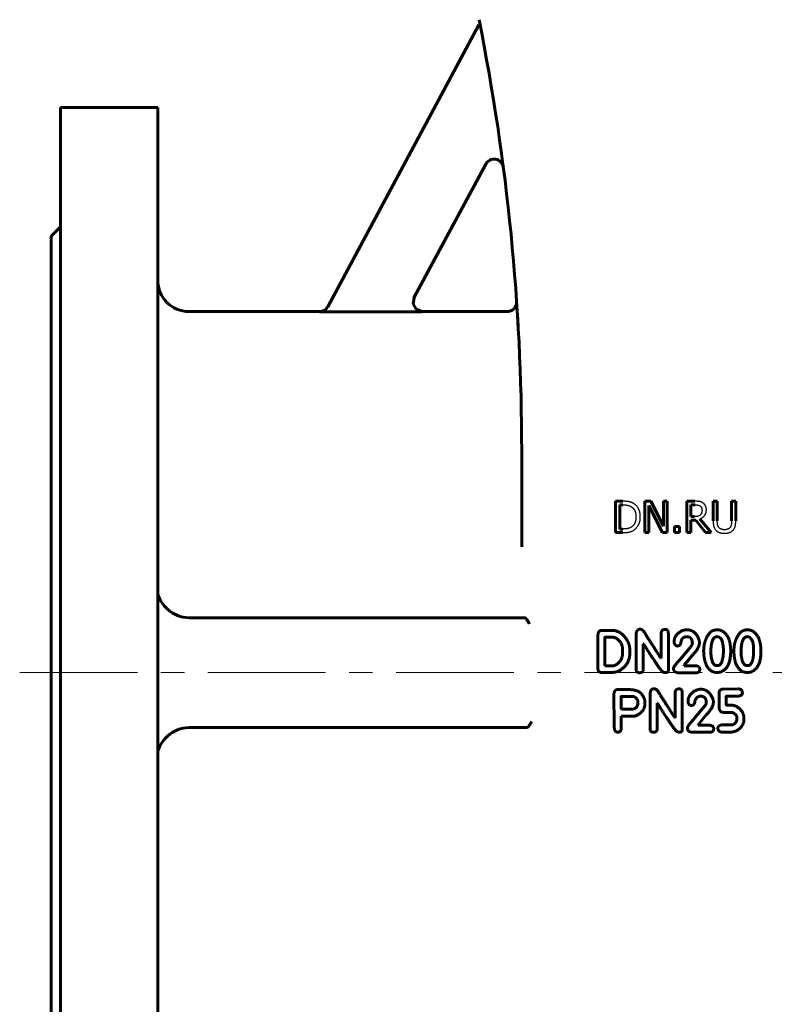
# Model space of a CAD drawing. Header units: millimetres. Extents: x 0 to 594, y -3 to 420.
# Tile 4 of 26: x 166 to 214, y 190 to 252. Entities that reach past the tile are written whole.
import ezdxf

# ---------------------------------------------------------------- set-up
doc = ezdxf.new("R2010")
doc.units = ezdxf.units.MM
for name, pattern in [('K5LT-1', [0]), ('K5LT_AXLED', [12, 7.5, -1.5, 1.5, -1.5]), ('K5LT_BASIC', [0])]:
    doc.linetypes.add(name, pattern=pattern)
doc.layers.add('Системный слой (1)', color=251, linetype='Continuous', true_color=0x6c6c6c)

# ---------------------------------------------------------------- blocks, each defined once
blk = doc.blocks.new('U3')
at = {"layer": 'Системный слой (1)', "color": 143, "linetype": 'K5LT_BASIC', "lineweight": 60, "true_color": 0x33acca}
for p, q in [((168.361, 238.602), (168.361, 210.802)), ((168.361, 210.802), (168.361, 183.002))]:
    blk.add_line(p, q, dxfattribs=at)
blk = doc.blocks.new('U8')
at = {"layer": 'Системный слой (1)', "color": 143, "linetype": 'K5LT_BASIC', "lineweight": 60, "true_color": 0x33acca}
for p, q in [((191.498, 234.686), (191.439, 234.286)), ((191.439, 234.286), (191.638, 233.946)), ((191.638, 233.946), (192.016, 233.802)), ((192.016, 233.802), (192.027, 233.802))]:
    blk.add_line(p, q, dxfattribs=at)
blk = doc.blocks.new('U9')
at = {"layer": 'Системный слой (1)', "color": 143, "linetype": 'K5LT_BASIC', "lineweight": 60, "true_color": 0x33acca}
for p, q in [((175.161, 246.802), (175.161, 210.802)), ((175.161, 210.802), (175.161, 174.802))]:
    blk.add_line(p, q, dxfattribs=at)
blk = doc.blocks.new('U20')
at = {"layer": 'Системный слой (1)', "color": 143, "linetype": 'K5LT_BASIC', "lineweight": 60, "true_color": 0x33acca}
for p, q in [((185.472, 233.802), (177.161, 233.802)), ((197.439, 233.802), (192.027, 233.802))]:
    blk.add_line(p, q, dxfattribs=at)
blk = doc.blocks.new('U25')
at = {"layer": 'Системный слой (1)', "color": 143, "linetype": 'K5LT_BASIC', "lineweight": 60, "true_color": 0x33acca}
for p, q in [((198.038, 234.44), (198.039, 234.435)), ((198.039, 234.435), (198.039, 234.422)), ((198.039, 234.422), (198.041, 234.402))]:
    blk.add_line(p, q, dxfattribs=at)
blk = doc.blocks.new('U26')
at = {"layer": 'Системный слой (1)', "color": 143, "linetype": 'K5LT_BASIC', "lineweight": 60, "true_color": 0x33acca}
for p, q in [((168.961, 246.802), (168.961, 210.802)), ((168.961, 210.802), (168.961, 174.802))]:
    blk.add_line(p, q, dxfattribs=at)
blk = doc.blocks.new('U50')
at = {"layer": 'Системный слой (1)', "color": 143, "linetype": 'K5LT_BASIC', "lineweight": 60, "true_color": 0x33acca}
for p, q in [((175.175, 215.789), (175.161, 215.941)), ((175.313, 215.427), (175.175, 215.789)), ((175.581, 215.06), (175.313, 215.427)), ((175.782, 214.853), (175.581, 215.06))]:
    blk.add_line(p, q, dxfattribs=at)
blk = doc.blocks.new('U51')
at = {"layer": 'Системный слой (1)', "color": 143, "linetype": 'K5LT_BASIC', "lineweight": 60, "true_color": 0x33acca}
for p, q in [((175.581, 206.544), (175.313, 206.177)), ((175.782, 206.751), (175.581, 206.544)), ((175.175, 205.815), (175.161, 205.663)), ((175.313, 206.177), (175.175, 205.815))]:
    blk.add_line(p, q, dxfattribs=at)

msp = doc.modelspace()

# ---------------------------------------------------------------- linework, layer by layer
at = {"layer": 'Системный слой (1)', "color": 143, "linetype": 'K5LT_BASIC', "lineweight": 60, "true_color": 0x33acca}
for p, q in [((185.9955, 234.1078), (195.6326, 252.0578)), ((195.6326, 252.0578), (195.7184, 252.0118)), ((168.9609, 246.802), (175.1609, 246.802)), ((196.0684, 243.1988), (191.4923, 234.6754)), ((168.3609, 238.602), (168.9609, 239.202)), ((198.0521, 234.2317), (198.0382, 234.4412)), ((185.4666, 233.7914), (192.0207, 233.7914)), ((198.3609, 218.8095), (198.3609, 224.9393)), ((204.3449, 221.7214), (204.3449, 219.7214)), ((204.8003, 221.7214), (204.3449, 221.7214)), ((204.6107, 221.4912), (204.8133, 221.4912)), ((204.6107, 219.9515), (204.6107, 221.4912)), ((206.588, 221.7214), (206.2104, 221.7214)), ((206.2104, 221.7214), (206.2104, 219.7214)), ((206.4583, 221.4458), (207.3433, 219.7214)), ((206.4583, 219.7214), (206.4583, 221.4458)), ((207.3935, 220.1379), (206.588, 221.7214)), ((207.3935, 221.7214), (207.3935, 220.1379)), ((207.6415, 221.7214), (207.3935, 221.7214)), ((207.6415, 219.7214), (207.6415, 221.7214)), ((209.3951, 221.7214), (208.8797, 221.7214)), ((208.8797, 221.7214), (208.8797, 219.7214)), ((209.1455, 220.7392), (209.1455, 221.4912)), ((209.1455, 221.4912), (209.4097, 221.4912)), ((210.8279, 221.7214), (210.5621, 221.7214)), ((210.5621, 221.7214), (210.5621, 220.4734)), ((210.8279, 220.4734), (210.8279, 221.7214)), ((212.0094, 221.7214), (211.7436, 221.7214)), ((211.7436, 221.7214), (211.7436, 220.4669)), ((212.0094, 220.4734), (212.0094, 221.7214)), ((209.3789, 220.7392), (209.1455, 220.7392)), ((209.1455, 219.7214), (209.1455, 220.5172)), ((209.1455, 220.5172), (209.4502, 220.5172)), ((209.4502, 220.5172), (210.0823, 219.7214)), ((210.4275, 219.7214), (209.716, 220.5917)), ((204.3449, 219.7214), (204.8052, 219.7214)), ((204.8133, 219.9515), (204.6107, 219.9515)), ((206.2104, 219.7214), (206.4583, 219.7214)), ((207.3433, 219.7214), (207.6415, 219.7214)), ((208.0985, 220.1039), (208.0985, 219.7214)), ((208.4194, 220.1039), (208.0985, 220.1039)), ((208.0985, 219.7214), (208.4194, 219.7214)), ((208.4194, 219.7214), (208.4194, 220.1039)), ((208.8797, 219.7214), (209.1455, 219.7214)), ((210.0823, 219.7214), (210.4275, 219.7214)), ((177.1609, 214.302), (198.5151, 214.302)), ((198.5151, 214.302), (198.5458, 214.302)), ((203.4972, 213.4881), (203.4303, 213.4842)), ((204.1338, 213.4881), (203.4972, 213.4881)), ((205.659, 213.3045), (205.659, 210.9932)), ((207.2515, 213.293), (207.2515, 211.7216)), ((207.7084, 210.9301), (207.7084, 213.3045)), ((203.2219, 213.2338), (203.2219, 211.0257)), ((203.6673, 213.0426), (203.6616, 211.2379)), ((204.1032, 213.0636), (203.6884, 213.0636)), ((206.1044, 212.645), (206.1255, 212.645)), ((206.1044, 210.9932), (206.1044, 212.645)), ((208.8761, 213.0904), (208.9507, 213.0904)), ((209.2374, 212.6889), (209.2374, 212.666)), ((209.6905, 212.7195), (209.6695, 212.8897)), ((204.7934, 212.1078), (204.7934, 212.2358)), ((209.1724, 212.4978), (208.4746, 211.6623)), ((210.4237, 212.3391), (210.4142, 212.123)), ((211.6836, 212.1747), (211.6836, 212.1842)), ((212.3499, 212.3391), (212.3404, 212.123)), ((213.6098, 212.1747), (213.6098, 212.1842)), ((207.2515, 211.7216), (207.2305, 211.7216)), ((208.7193, 211.2704), (209.226, 211.8955)), ((203.4647, 210.802), (204.0497, 210.802)), ((203.6616, 211.2379), (203.6826, 211.2264)), ((203.6826, 211.2264), (204.1032, 211.2264)), ((207.4656, 210.8058), (207.5383, 210.8058)), ((208.0311, 211.0601), (208.0311, 211.0391)), ((208.337, 210.7905), (209.4382, 210.7905)), ((208.7193, 211.2455), (208.7193, 211.2704)), ((209.4382, 211.2455), (208.7193, 211.2455)), ((209.7116, 210.9855), (209.7116, 211.018)), ((210.7851, 211.2551), (210.8787, 211.2551)), ((212.7112, 211.2551), (212.8049, 211.2551)), ((205.0601, 209.7274), (204.4866, 209.7274)), ((206.548, 209.5152), (206.548, 207.2038)), ((208.1405, 209.5037), (208.1405, 207.9322)), ((208.5974, 207.1407), (208.5974, 209.5152)), ((212.1654, 209.7637), (211.1999, 209.7522)), ((204.2438, 209.4788), (204.2533, 207.4084)), ((205.4845, 209.2877), (204.7198, 209.2877)), ((209.7651, 209.301), (209.8397, 209.301)), ((210.1264, 208.8996), (210.1264, 208.8766)), ((210.5795, 208.9302), (210.5585, 209.1003)), ((210.9419, 209.4846), (210.9419, 208.6262)), ((211.393, 208.8097), (211.393, 209.2819)), ((211.4141, 209.3029), (212.1444, 209.3029)), ((204.7102, 208.4904), (204.7313, 208.4694)), ((204.7313, 208.4694), (205.3144, 208.4694)), ((206.9934, 208.8556), (207.0145, 208.8556)), ((206.9934, 207.2038), (206.9934, 208.8556)), ((210.0614, 208.7084), (209.3636, 207.8729)), ((211.7582, 208.7237), (211.4676, 208.7237)), ((204.7102, 207.2707), (204.7102, 208.0335)), ((204.7102, 208.0335), (205.6011, 208.0335)), ((208.1405, 207.9322), (208.1195, 207.9322)), ((209.6083, 207.481), (210.115, 208.1062)), ((212.0794, 207.9399), (212.0794, 207.7907)), ((212.5305, 207.8328), (212.5305, 207.9303)), ((198.6617, 207.302), (177.1609, 207.302)), ((198.6617, 207.302), (198.6624, 207.302)), ((208.3546, 207.0165), (208.4273, 207.0165)), ((208.9201, 207.2707), (208.9201, 207.2497)), ((209.226, 207.0012), (210.3272, 207.0012)), ((209.6083, 207.4562), (209.6083, 207.481)), ((210.3272, 207.4562), (209.6083, 207.4562)), ((210.6006, 207.1962), (210.6006, 207.2287)), ((211.6932, 207.4676), (211.0929, 207.4676)), ((211.1254, 207.0126), (211.7142, 207.0126))]:
    msp.add_line(p, q, dxfattribs=at)
at = {"layer": 'Системный слой (1)', "color": 30, "linetype": 'K5LT_AXLED', "lineweight": 18, "true_color": 0xff8000}
msp.add_line((166.3609, 210.802), (250.3609, 210.802), dxfattribs=at)
at = {"layer": 'Системный слой (1)', "color": 143, "linetype": 'K5LT_BASIC', "lineweight": 60, "true_color": 0x33acca}
for centre, radius, start, end in [((58.3609, 224.9393), 140, 0, 11.309932), ((196.597, 242.915), 0.6, 7.40896, 151.769278), ((177.1609, 235.802), 2, 180, 270), ((58.3609, 224.9393), 140, 3.875584, 3.891721), ((177.1609, 216.302), 2, 226.426204, 270), ((177.1609, 205.302), 2, 90, 133.573796)]:
    msp.add_arc(centre, radius, start, end, dxfattribs=at)
at = {"layer": 'Системный слой (1)', "color": 7, "linetype": 'K5LT-1'}
for points, knots in [([(192.0207, 233.7914), (191.9962, 233.7914), (191.9473, 233.7944), (191.8969, 233.8039), (191.8587, 233.8137), (191.832, 233.8217), (191.8061, 233.8312), (191.7885, 233.8384), (191.775, 233.8442), (191.7575, 233.8524), (191.7233, 233.8699), (191.6954, 233.887), (191.6723, 233.9034), (191.6655, 233.9083), (191.6553, 233.916), (191.6386, 233.9291), (191.6065, 233.957), (191.5649, 234), (191.5214, 234.0572), (191.4911, 234.1086), (191.4706, 234.1521), (191.4605, 234.1775), (191.4548, 234.1937), (191.4521, 234.2017), (191.4481, 234.2143), (191.4424, 234.2339), (191.4328, 234.2734), (191.4271, 234.3091), (191.4245, 234.3381), (191.4237, 234.3472), (191.4228, 234.362), (191.4221, 234.3837), (191.4224, 234.4258), (191.4277, 234.4841), (191.4424, 234.5533), (191.464, 234.6173), (191.4821, 234.6564), (191.4923, 234.6754)], [0, 0, 0, 0, 0.03677683, 0.07355365, 0.07734017, 0.09640844, 0.1154767, 0.11899404, 0.12517354, 0.13753253, 0.14798797, 0.1831614, 0.18690599, 0.19061893, 0.19580396, 0.20617403, 0.22256322, 0.25969256, 0.2956069, 0.33063439, 0.34932082, 0.36800725, 0.37164438, 0.37526228, 0.38070309, 0.39158472, 0.4060004, 0.44217934, 0.44594782, 0.44982217, 0.45595914, 0.46823309, 0.48242874, 0.51924386, 0.55605899, 0.58842808, 0.62079716, 0.62079716, 0.62079716, 0.62079716]), ([(185.9955, 234.1078), (185.9837, 234.0859), (185.9575, 234.0437), (185.9106, 233.9855), (185.87, 233.9462), (185.8408, 233.9222), (185.8208, 233.9068), (185.7871, 233.8832), (185.7472, 233.8604), (185.7069, 233.8415), (185.6838, 233.8322), (185.6477, 233.819), (185.6187, 233.8106), (185.5719, 233.8004), (185.5286, 233.7936), (185.4873, 233.7914), (185.4666, 233.7914)], [0, 0, 0, 0, 0.03728081, 0.07456161, 0.11255613, 0.12201144, 0.13146675, 0.15037737, 0.18389922, 0.20060899, 0.21731877, 0.22122885, 0.25855848, 0.26237167, 0.29343894, 0.32450621, 0.32450621, 0.32450621, 0.32450621]), ([(205.5167, 221.5625), (205.5108, 221.5664), (205.4989, 221.574), (205.4744, 221.5885), (205.4486, 221.6025), (205.4211, 221.6158), (205.3993, 221.6257), (205.377, 221.6351), (205.354, 221.6441), (205.3304, 221.6527), (205.3062, 221.6608), (205.2814, 221.6685), (205.2617, 221.6741), (205.2477, 221.6779), (205.2369, 221.6808), (205.2231, 221.6842), (205.2061, 221.688), (205.189, 221.6915), (205.172, 221.6948), (205.1496, 221.6986), (205.1104, 221.7046), (205.0511, 221.7114), (204.9873, 221.7162), (204.9329, 221.7189), (204.8904, 221.7203), (204.846, 221.7212), (204.8157, 221.7214), (204.8003, 221.7214)], [-1.166779, -1.166779, -1.166779, -1.166779, -1.1217425, -1.076706, -0.9866331, -0.9391678, -0.8917026, -0.8442373, -0.7967721, -0.7493068, -0.7018416, -0.6543763, -0.6069111, -0.5922932, -0.5776752, -0.5484394, -0.5192036, -0.4899677, -0.4638705, -0.4377733, -0.385579, -0.2891842, -0.1927895, -0.1445921, -0.0963947, -0.0481974, 0, 0, 0, 0]), ([(204.8133, 221.4912), (204.8238, 221.4912), (204.8446, 221.4911), (204.8751, 221.4904), (204.9049, 221.4893), (204.9325, 221.4878), (204.9582, 221.486), (204.9821, 221.4838), (205.0053, 221.4814), (205.027, 221.4787), (205.0472, 221.4757), (205.066, 221.4727), (205.0842, 221.4693), (205.0987, 221.4663), (205.1097, 221.4638), (205.1199, 221.4614), (205.1326, 221.4583), (205.1475, 221.4543), (205.1624, 221.4499), (205.1773, 221.4453), (205.1969, 221.4388), (205.2173, 221.4314), (205.2577, 221.4152), (205.298, 221.3961), (205.3317, 221.3772), (205.3416, 221.3713)], [-0.20022346, -0.20022346, -0.20022346, -0.20022346, -0.19134866, -0.18247387, -0.17359908, -0.16472429, -0.15683988, -0.14895548, -0.14107107, -0.13318667, -0.12614956, -0.11911245, -0.11207534, -0.10503823, -0.10187938, -0.09872053, -0.09240284, -0.08608514, -0.07976745, -0.07344975, -0.06713206, -0.05449667, -0.04687042, -0.01397339, 0, 0, 0, 0]), ([(205.9219, 220.7197), (205.9219, 220.7335), (205.9215, 220.7609), (205.9199, 220.8013), (205.9172, 220.8411), (205.9123, 220.8911), (205.9039, 220.9502), (205.8905, 221.016), (205.8739, 221.0779), (205.8554, 221.1329), (205.8352, 221.1826), (205.8139, 221.2275), (205.7906, 221.2706), (205.772, 221.3011), (205.7419, 221.347), (205.6968, 221.4068), (205.6225, 221.4832), (205.5598, 221.5332), (205.5233, 221.5582), (205.5167, 221.5625)], [-0.38782327, -0.38782327, -0.38782327, -0.38782327, -0.37398238, -0.36014148, -0.34630059, -0.33245969, -0.30671926, -0.28097883, -0.25674228, -0.23250574, -0.21223913, -0.19197252, -0.17172783, -0.15148315, -0.14710885, -0.10224518, -0.05577027, -0.00994201, 0, 0, 0, 0]), ([(209.904, 221.616), (209.8929, 221.6232), (209.8702, 221.6369), (209.8448, 221.6502), (209.809, 221.6671), (209.7737, 221.6809), (209.729, 221.6936), (209.7058, 221.6987), (209.6921, 221.7012), (209.6863, 221.7022), (209.6748, 221.704), (209.6569, 221.7066), (209.6275, 221.7104), (209.5772, 221.7154), (209.4999, 221.7201), (209.432, 221.7214), (209.3951, 221.7214)], [-0.26418863, -0.26418863, -0.26418863, -0.26418863, -0.24305454, -0.22192045, -0.21766903, -0.17794004, -0.15861334, -0.13928663, -0.13787325, -0.13504648, -0.12939294, -0.11808587, -0.10539836, -0.08266524, -0.04248276, 0, 0, 0, 0]), ([(209.4097, 221.4912), (209.4165, 221.4912), (209.4299, 221.4911), (209.4496, 221.4907), (209.4688, 221.4901), (209.4866, 221.4892), (209.5031, 221.488), (209.5185, 221.4868), (209.5334, 221.4853), (209.5473, 221.4837), (209.5602, 221.4819), (209.5763, 221.4795), (209.5946, 221.4761), (209.6149, 221.4715), (209.6338, 221.4663), (209.6521, 221.4604), (209.6659, 221.4551), (209.6872, 221.4461), (209.7067, 221.4362), (209.7231, 221.426), (209.7274, 221.4231)], [-0.17270588, -0.17270588, -0.17270588, -0.17270588, -0.1646418, -0.15657773, -0.14851365, -0.14044957, -0.1333003, -0.12615102, -0.11900174, -0.11185247, -0.10548831, -0.09912416, -0.08639585, -0.07500661, -0.06361737, -0.05222814, -0.0408389, -0.03671326, -0.00980915, 0, 0, 0, 0]), ([(209.7274, 221.4231), (209.7326, 221.4196), (209.7428, 221.4122), (209.7534, 221.4036), (209.7674, 221.3911), (209.7839, 221.3744), (209.8038, 221.3481), (209.8175, 221.3244), (209.8267, 221.304), (209.8349, 221.2831), (209.8404, 221.265), (209.8465, 221.2394), (209.8513, 221.2115), (209.8536, 221.1799), (209.8538, 221.1614), (209.8538, 221.1573)], [-0.13391048, -0.13391048, -0.13391048, -0.13391048, -0.12573135, -0.11755222, -0.11589414, -0.1005606, -0.08568482, -0.0704974, -0.06290369, -0.05530998, -0.04031277, -0.03799705, -0.02133731, -0.00467757, 0, 0, 0, 0]), ([(210.1309, 221.1784), (210.1309, 221.1853), (210.1308, 221.199), (210.13, 221.2194), (210.1286, 221.2397), (210.1267, 221.2589), (210.1243, 221.277), (210.1217, 221.294), (210.1185, 221.3109), (210.1149, 221.327), (210.1116, 221.3399), (210.1088, 221.3497), (210.1062, 221.3584), (210.1017, 221.3724), (210.0948, 221.3911), (210.0851, 221.4136), (210.0748, 221.434), (210.0635, 221.4533), (210.0537, 221.4688), (210.0447, 221.4819), (210.0383, 221.4908), (210.0325, 221.4985), (210.0224, 221.5114), (210.0112, 221.5246), (209.9922, 221.545), (209.9602, 221.576), (209.9275, 221.6008), (209.904, 221.616)], [-0.31719631, -0.31719631, -0.31719631, -0.31719631, -0.30195894, -0.28672157, -0.2714842, -0.25624682, -0.24343276, -0.2306187, -0.21780464, -0.20499059, -0.19360355, -0.18791003, -0.18221651, -0.17372175, -0.15673225, -0.14227241, -0.12781256, -0.11657896, -0.10534536, -0.09908894, -0.09283253, -0.08870253, -0.08457254, -0.06805256, -0.06230438, -0.04195228, 0, 0, 0, 0]), ([(205.3416, 221.3713), (205.3524, 221.3647), (205.3735, 221.3509), (205.3957, 221.3343), (205.4168, 221.3172), (205.4323, 221.3035), (205.4497, 221.2868), (205.4623, 221.2739), (205.4746, 221.2605), (205.4905, 221.2419), (205.5032, 221.2255), (205.5133, 221.2115), (205.5193, 221.2028), (205.5299, 221.1871), (205.5398, 221.1708), (205.5586, 221.1375), (205.5759, 221.1017), (205.5936, 221.0558), (205.6032, 221.0268), (205.6161, 220.9822), (205.6267, 220.9348), (205.6353, 220.8785), (205.6395, 220.8406), (205.6421, 220.8076), (205.6436, 220.7794), (205.6445, 220.7513), (205.6447, 220.7324), (205.6447, 220.723)], [-0.37495521, -0.37495521, -0.37495521, -0.37495521, -0.35603664, -0.33711806, -0.33312667, -0.31492946, -0.30583086, -0.29673225, -0.28760649, -0.27848072, -0.26022918, -0.25653211, -0.25244452, -0.24426935, -0.22791901, -0.22364897, -0.18667824, -0.16819287, -0.14970751, -0.1411679, -0.09868214, -0.07743927, -0.05619639, -0.04214729, -0.02809819, -0.0140491, 0, 0, 0, 0]), ([(209.7403, 220.8429), (209.7312, 220.8338), (209.7206, 220.8244), (209.7044, 220.812), (209.6957, 220.8058), (209.6851, 220.7991), (209.6793, 220.7956), (209.6754, 220.7934), (209.6725, 220.7918), (209.6685, 220.7896), (209.6636, 220.7871), (209.6572, 220.7839), (209.6494, 220.7802), (209.641, 220.7767), (209.6336, 220.7738), (209.6272, 220.7714), (209.621, 220.7692), (209.6155, 220.7675), (209.6107, 220.766), (209.6049, 220.7643), (209.5988, 220.7626), (209.5926, 220.7611), (209.5877, 220.7599), (209.5838, 220.7591), (209.5803, 220.7583), (209.5771, 220.7576), (209.5742, 220.757), (209.5712, 220.7564), (209.5664, 220.7555), (209.5596, 220.7542), (209.5488, 220.7523), (209.5361, 220.7502), (209.5174, 220.7475), (209.499, 220.7453), (209.4812, 220.7436), (209.4575, 220.7416), (209.4306, 220.7401), (209.4047, 220.7394), (209.39, 220.7392), (209.3826, 220.7392), (209.3789, 220.7392)], [-0.13871882, -0.13871882, -0.13871882, -0.13871882, -0.132323, -0.1316572, -0.1285215, -0.12695365, -0.12538579, -0.12515593, -0.1246962, -0.12377674, -0.12285727, -0.12193781, -0.12009889, -0.11825996, -0.11685908, -0.11545821, -0.11405733, -0.11265645, -0.11150964, -0.11036282, -0.10806919, -0.10609456, -0.10411992, -0.10214529, -0.10017065, -0.0986869, -0.09720315, -0.0957194, -0.09423565, -0.08980995, -0.08538425, -0.07799106, -0.07059786, -0.05734067, -0.05071208, -0.04408349, -0.02204174, -0.01102087, -0.00551044, 0, 0, 0, 0]), ([(209.716, 220.5917), (209.7314, 220.5974), (209.7614, 220.6097), (209.7929, 220.6248), (209.835, 220.6472), (209.8846, 220.6781), (209.9364, 220.7203), (209.9732, 220.7565), (210.0063, 220.7935), (210.0353, 220.8323), (210.059, 220.872), (210.0792, 220.9114), (210.1002, 220.9638), (210.113, 221.0121), (210.1207, 221.0516), (210.1253, 221.0804), (210.1288, 221.1161), (210.1303, 221.1441), (210.1309, 221.1636), (210.1309, 221.1735), (210.1309, 221.1784)], [-0.24280359, -0.24280359, -0.24280359, -0.24280359, -0.22812018, -0.21343676, -0.21050008, -0.18331028, -0.15745324, -0.14489377, -0.1323343, -0.1084105, -0.09758135, -0.0867522, -0.06509391, -0.04291744, -0.03981712, -0.02817758, -0.01653803, -0.00826901, -0.00413451, 0, 0, 0, 0]), ([(209.8538, 221.1573), (209.8538, 221.1513), (209.8537, 221.1392), (209.853, 221.1214), (209.8519, 221.104), (209.8504, 221.0874), (209.8486, 221.0718), (209.8458, 221.0519), (209.8414, 221.0287), (209.835, 221.0026), (209.8277, 220.9792), (209.8195, 220.9576), (209.8076, 220.9314), (209.7902, 220.9009), (209.7701, 220.8741), (209.7529, 220.8552), (209.7446, 220.8469), (209.7403, 220.8429)], [-0.15370101, -0.15370101, -0.15370101, -0.15370101, -0.1468901, -0.14007919, -0.13326827, -0.12645736, -0.12020093, -0.1139445, -0.10143164, -0.0898034, -0.07817516, -0.06775441, -0.05733367, -0.03709753, -0.01686139, -0.0084307, 0, 0, 0, 0]), ([(205.6447, 220.723), (205.6447, 220.7118), (205.6445, 220.6896), (205.6434, 220.6568), (205.6415, 220.6248), (205.639, 220.5946), (205.6359, 220.5662), (205.6311, 220.5303), (205.6239, 220.4886), (205.6131, 220.4421), (205.6011, 220.4012), (205.588, 220.3642), (205.574, 220.3308), (205.5585, 220.2991), (205.536, 220.2589), (205.5031, 220.2104), (205.4566, 220.1572), (205.4097, 220.1156), (205.3781, 220.0926), (205.366, 220.0844)], [-0.45249502, -0.45249502, -0.45249502, -0.45249502, -0.43604703, -0.41959905, -0.40315106, -0.38670308, -0.37172845, -0.35675382, -0.32680457, -0.29925986, -0.27171516, -0.24785009, -0.22398503, -0.20048495, -0.17698488, -0.12998472, -0.07942175, -0.0295988, 0, 0, 0, 0]), ([(205.5134, 219.8818), (205.5418, 219.9005), (205.5716, 219.9231), (205.6258, 219.9702), (205.6553, 219.9998), (205.6838, 220.0325), (205.6953, 220.0461), (205.7154, 220.0712), (205.7428, 220.1086), (205.7682, 220.1483), (205.7877, 220.1818), (205.8064, 220.216), (205.8284, 220.2605), (205.8512, 220.3152), (205.8707, 220.3706), (205.8825, 220.4118), (205.8981, 220.4736), (205.9142, 220.5595), (205.9213, 220.6552), (205.9219, 220.7102), (205.9219, 220.7197)], [-0.45731574, -0.45731574, -0.45731574, -0.45731574, -0.40520582, -0.39975935, -0.34688744, -0.34136515, -0.33427765, -0.32010264, -0.29322973, -0.26561826, -0.25181253, -0.2380068, -0.21039533, -0.18278387, -0.15602537, -0.12926687, -0.12405362, -0.06929527, -0.01191105, 0, 0, 0, 0]), ([(210.5621, 220.4734), (210.5621, 220.4613), (210.5623, 220.4373), (210.5632, 220.4019), (210.5648, 220.3674), (210.567, 220.3352), (210.5696, 220.3052), (210.5737, 220.2676), (210.5786, 220.2325), (210.5844, 220.1999), (210.5889, 220.1773), (210.5938, 220.1554), (210.599, 220.1348), (210.6044, 220.1155), (210.6099, 220.0974), (210.616, 220.0796), (210.6225, 220.0623), (210.6294, 220.0454), (210.6392, 220.0234), (210.6579, 219.9862), (210.6891, 219.9365), (210.7244, 219.8934), (210.7471, 219.8701), (210.7533, 219.864)], [-0.21162953, -0.21162953, -0.21162953, -0.21162953, -0.20252908, -0.19342863, -0.18432817, -0.17522772, -0.16707082, -0.15891391, -0.14260009, -0.13523872, -0.12787736, -0.12051599, -0.11315462, -0.10653864, -0.09992265, -0.09330667, -0.08669068, -0.08019323, -0.07369577, -0.06070085, -0.03504743, -0.00939402, 0, 0, 0, 0]), ([(210.9138, 220.0698), (210.9086, 220.0777), (210.8987, 220.0937), (210.889, 220.112), (210.8799, 220.1307), (210.8715, 220.15), (210.8642, 220.1699), (210.8597, 220.1839), (210.8565, 220.1943), (210.8526, 220.2087), (210.8491, 220.2234), (210.8466, 220.2354), (210.8447, 220.2452), (210.8421, 220.2599), (210.8397, 220.2759), (210.8375, 220.2926), (210.8355, 220.3098), (210.8332, 220.3335), (210.8309, 220.3646), (210.8294, 220.3933), (210.8286, 220.4171), (210.8282, 220.4354), (210.8279, 220.4542), (210.8279, 220.467), (210.8279, 220.4734)], [-0.56351776, -0.56351776, -0.56351776, -0.56351776, -0.5199182, -0.47631863, -0.46730318, -0.4231448, -0.37898642, -0.36985975, -0.35633753, -0.32929308, -0.30224864, -0.28872642, -0.2752042, -0.25829322, -0.22447126, -0.20756028, -0.1906493, -0.15682734, -0.1176205, -0.07841367, -0.05881025, -0.03920683, -0.01960342, 0, 0, 0, 0]), ([(211.7436, 220.4669), (211.7436, 220.4589), (211.7435, 220.4429), (211.7431, 220.4195), (211.7423, 220.3966), (211.7413, 220.3744), (211.74, 220.3531), (211.7378, 220.3255), (211.7352, 220.3007), (211.7323, 220.2785), (211.7302, 220.2644), (211.7279, 220.2507), (211.7255, 220.2375), (211.7228, 220.2248), (211.7199, 220.2125), (211.7168, 220.2004), (211.7133, 220.1884), (211.7095, 220.1765), (211.7041, 220.161), (211.699, 220.1479), (211.6878, 220.1221), (211.6754, 220.0978), (211.6618, 220.0761), (211.6577, 220.0698)], [-0.14283846, -0.14283846, -0.14283846, -0.14283846, -0.13634641, -0.12985435, -0.12336229, -0.11687023, -0.11037817, -0.10388611, -0.090902, -0.08585276, -0.08080352, -0.07575428, -0.07070504, -0.06589186, -0.06107868, -0.0562655, -0.05145232, -0.04663914, -0.04182596, -0.0321996, -0.03013149, -0.00881065, 0, 0, 0, 0]), ([(211.8181, 219.864), (211.8264, 219.8719), (211.8423, 219.888), (211.8587, 219.9069), (211.8811, 219.9348), (211.908, 219.9735), (211.9342, 220.0239), (211.9518, 220.067), (211.9633, 220.1006), (211.9729, 220.1354), (211.9813, 220.1711), (211.9885, 220.2077), (211.996, 220.2542), (212.006, 220.3385), (212.0094, 220.4167), (212.0094, 220.4734)], [-0.32898042, -0.32898042, -0.32898042, -0.32898042, -0.30992476, -0.2908691, -0.2868873, -0.24927712, -0.2108687, -0.1916645, -0.17246029, -0.15338676, -0.13431324, -0.11618268, -0.09805212, -0.06691584, 0, 0, 0, 0]), ([(204.8052, 219.7214), (204.818, 219.7214), (204.8433, 219.7215), (204.8806, 219.7221), (204.917, 219.7232), (204.9522, 219.7246), (204.9861, 219.7265), (205.0298, 219.7295), (205.0736, 219.7336), (205.117, 219.7389), (205.1511, 219.7439), (205.1781, 219.7485), (205.1988, 219.7525), (205.2122, 219.7553), (205.2237, 219.7579), (205.2365, 219.761), (205.2505, 219.7646), (205.2656, 219.7688), (205.2818, 219.7736), (205.3103, 219.7827), (205.3508, 219.7977), (205.4166, 219.8263), (205.4708, 219.8554), (205.5084, 219.8786), (205.5134, 219.8818)], [-0.80240266, -0.80240266, -0.80240266, -0.80240266, -0.7702862, -0.73816973, -0.70605327, -0.67393681, -0.64182034, -0.60970388, -0.54547095, -0.50639453, -0.46731812, -0.42824171, -0.4087035, -0.38916529, -0.37678837, -0.36441145, -0.33965761, -0.3229278, -0.30619798, -0.27682892, -0.21263671, -0.14844449, -0.02006007, 0, 0, 0, 0]), ([(205.366, 220.0844), (205.3548, 220.0766), (205.3322, 220.0617), (205.3062, 220.047), (205.2678, 220.027), (205.2378, 220.014), (205.2058, 220.0026), (205.1918, 219.9979), (205.1745, 219.9925), (205.1546, 219.9871), (205.1352, 219.9823), (205.1147, 219.9779), (205.0857, 219.9724), (205.0556, 219.9675), (205.0243, 219.9634), (205.0003, 219.9606), (204.9758, 219.9582), (204.9483, 219.956), (204.9178, 219.9541), (204.8837, 219.9526), (204.8489, 219.9517), (204.8252, 219.9515), (204.8133, 219.9515)], [-0.21232067, -0.21232067, -0.21232067, -0.21232067, -0.19598524, -0.17964981, -0.17626734, -0.14358123, -0.14019739, -0.13545584, -0.12597275, -0.1185366, -0.11110045, -0.10264083, -0.09418122, -0.07726198, -0.06880236, -0.06034274, -0.05188312, -0.0434235, -0.03256763, -0.02171175, -0.01085588, 0, 0, 0, 0]), ([(210.7533, 219.864), (210.7617, 219.8556), (210.7789, 219.8394), (210.799, 219.8229), (210.8198, 219.8069), (210.8366, 219.7951), (210.857, 219.7821), (210.8695, 219.7747), (210.8808, 219.7683), (210.8948, 219.7607), (210.915, 219.7506), (210.9398, 219.7396), (210.9593, 219.7318), (210.9724, 219.727), (210.9786, 219.7248), (210.9857, 219.7224), (210.9958, 219.7191), (211.0139, 219.7135), (211.0373, 219.707), (211.0674, 219.7), (211.1108, 219.6916), (211.1784, 219.6825), (211.2457, 219.6792), (211.2849, 219.6792)], [-0.52943991, -0.52943991, -0.52943991, -0.52943991, -0.48856219, -0.44768447, -0.43940061, -0.39764977, -0.37677436, -0.35589894, -0.3474219, -0.33182648, -0.30063565, -0.26944482, -0.23825398, -0.22716866, -0.22162599, -0.21608333, -0.20181398, -0.18754462, -0.15900592, -0.1350089, -0.11101188, -0.05878633, 0, 0, 0, 0]), ([(211.2849, 219.9061), (211.2784, 219.9061), (211.2654, 219.9063), (211.2462, 219.907), (211.2274, 219.9081), (211.2096, 219.9097), (211.1928, 219.9116), (211.1715, 219.9147), (211.1371, 219.921), (211.0939, 219.9329), (211.0495, 219.9512), (211.0111, 219.9726), (210.977, 219.9975), (210.9471, 220.026), (210.9267, 220.0509), (210.9163, 220.066), (210.9138, 220.0698)], [-0.26633749, -0.26633749, -0.26633749, -0.26633749, -0.256398, -0.24645851, -0.23651901, -0.22657952, -0.21746901, -0.2083585, -0.19013748, -0.15635455, -0.12595328, -0.09639447, -0.0672102, -0.03802594, -0.0094078, 0, 0, 0, 0]), ([(211.6577, 220.0698), (211.654, 220.0643), (211.6464, 220.0534), (211.6372, 220.0421), (211.6234, 220.0262), (211.6036, 220.0064), (211.5769, 219.9856), (211.5533, 219.9706), (211.5347, 219.9603), (211.5185, 219.9524), (211.5051, 219.9466), (211.4919, 219.9413), (211.4754, 219.9352), (211.4565, 219.9292), (211.4271, 219.9211), (211.4003, 219.9156), (211.3565, 219.9093), (211.3232, 219.9066), (211.2922, 219.9061), (211.2849, 219.9061)], [-0.17568122, -0.17568122, -0.17568122, -0.17568122, -0.16663651, -0.15759181, -0.15569017, -0.13770429, -0.11919677, -0.10994301, -0.10068925, -0.09156104, -0.08699694, -0.08243284, -0.0738388, -0.06524476, -0.05833907, -0.03710126, -0.03302025, -0.00770143, 0, 0, 0, 0]), ([(211.2849, 219.6792), (211.2948, 219.6792), (211.3143, 219.6794), (211.3432, 219.6803), (211.3714, 219.6818), (211.3978, 219.6838), (211.4226, 219.6863), (211.4538, 219.6902), (211.483, 219.6949), (211.5105, 219.7004), (211.5296, 219.7047), (211.5481, 219.7095), (211.5824, 219.7193), (211.6137, 219.7307), (211.6437, 219.7438), (211.6633, 219.7531), (211.6797, 219.7616), (211.7118, 219.7797), (211.7547, 219.8076), (211.7949, 219.8415), (211.8157, 219.8616), (211.8181, 219.864)], [-0.2182194, -0.2182194, -0.2182194, -0.2182194, -0.20937849, -0.20053758, -0.19169666, -0.18285575, -0.17486161, -0.16686747, -0.15087919, -0.14358699, -0.13629478, -0.12900258, -0.12171038, -0.09482189, -0.08809977, -0.08137765, -0.06793341, -0.06511083, -0.03539976, -0.00412282, 0, 0, 0, 0])]:
    msp.add_open_spline(points, degree=3, knots=knots, dxfattribs=at)
at = {"layer": 'Системный слой (1)', "color": 143, "linetype": 'K5LT_BASIC', "lineweight": 60, "true_color": 0x33acca}
for points, knots in [([(185.4724, 233.802), (185.5956, 233.802), (185.8107, 233.8707), (185.9574, 234.0368), (186.0011, 234.1182)], [0, 0, 0, 0, 0.5714277, 1, 1, 1, 1]), ([(198.0383, 234.4396), (198.0383, 234.4396), (198.0383, 234.4395), (198.0383, 234.4388), (198.0383, 234.4387), (198.0384, 234.4369), (198.0384, 234.4366), (198.0385, 234.435), (198.0385, 234.435), (198.0385, 234.4347), (198.0386, 234.4344), (198.0386, 234.4338), (198.0386, 234.4334), (198.0386, 234.433), (198.0386, 234.4329), (198.0387, 234.4324), (198.0387, 234.4319), (198.0387, 234.4307), (198.0388, 234.4301), (198.0388, 234.4289), (198.0389, 234.4282), (198.0389, 234.4267), (198.039, 234.4259), (198.039, 234.4239), (198.0391, 234.4227), (198.0391, 234.4211), (198.0391, 234.4206), (198.0392, 234.4192), (198.0392, 234.4182), (198.0393, 234.4153), (198.0393, 234.4133), (198.0394, 234.4091), (198.0394, 234.4071), (198.0394, 234.4008), (198.0394, 234.3966), (198.0392, 234.3871), (198.039, 234.3819), (198.0383, 234.3663), (198.0376, 234.3559), (198.0346, 234.3247), (198.0315, 234.3041), (198.022, 234.257), (198.0148, 234.2308), (197.9972, 234.1797), (197.9867, 234.1547), (197.9626, 234.107), (197.9492, 234.0842), (197.9199, 234.0415), (197.9041, 234.0216), (197.8702, 233.984), (197.852, 233.9664), (197.8121, 233.9322), (197.7902, 233.9158), (197.7439, 233.8858), (197.7195, 233.8721), (197.6689, 233.8482), (197.6428, 233.838), (197.5898, 233.8212), (197.563, 233.8147), (197.504, 233.8047), (197.4717, 233.8019), (197.4394, 233.8019)], [0, 0, 0, 0, 0.7549157, 0.7549157, 1.4895465, 1.4895465, 1.8877395, 1.8877395, 1.8879282, 1.8879282, 1.9685239, 1.9685239, 2.0340521, 2.0340521, 2.0493083, 2.0493083, 2.1300928, 2.1300928, 2.1929085, 2.1929085, 2.2557242, 2.2557242, 2.31854, 2.31854, 2.3952984, 2.3952984, 2.4241022, 2.4241022, 2.4817096, 2.4817096, 2.5969246, 2.5969246, 2.7135083, 2.7135083, 2.9466758, 2.9466758, 3.2333266, 3.2333266, 3.8066284, 3.8066284, 4.9532319, 4.9532319, 6.4402329, 6.4402329, 7.9237101, 7.9237101, 9.3724796, 9.3724796, 10.763642, 10.763642, 12.150722, 12.150722, 13.6471885, 13.6471885, 15.1793822, 15.1793822, 16.7173021, 16.7173021, 18.2278799, 18.2278799, 20, 20, 20, 20]), ([(198.1449, 232.7119), (198.1412, 232.7776), (198.1376, 232.8415), (198.1306, 232.9657), (198.1271, 233.026), (198.1236, 233.0875), (198.1234, 233.0905), (198.1224, 233.1067), (198.1217, 233.1198), (198.1205, 233.1392), (198.1202, 233.1456), (198.1197, 233.1533), (198.1196, 233.1546), (198.1195, 233.1578), (198.1193, 233.1597), (198.1191, 233.1632), (198.1191, 233.1648), (198.1189, 233.1671), (198.1189, 233.1679), (198.1188, 233.1691), (198.1188, 233.1695), (198.1187, 233.1701), (198.1187, 233.1703), (198.1187, 233.1707), (198.1187, 233.1709), (198.1187, 233.1712), (198.1187, 233.1713), (198.1186, 233.1716), (198.1186, 233.1719), (198.1186, 233.1725), (198.1186, 233.1729), (198.1185, 233.1741), (198.1185, 233.175), (198.1183, 233.1774), (198.1182, 233.1791), (198.1179, 233.1839), (198.1177, 233.1872), (198.1172, 233.1969), (198.1168, 233.2033), (198.1157, 233.2211), (198.1151, 233.2323), (198.1143, 233.2451), (198.1142, 233.2465), (198.1127, 233.273), (198.1112, 233.2978), (198.1068, 233.3708), (198.104, 233.4179), (198.0992, 233.4969), (198.0966, 233.539), (198.0946, 233.5707)], [0, 0, 0, 0, 4.3847848, 4.3847848, 8.7695697, 8.7695697, 8.995412, 8.995412, 9.985644, 9.985644, 10.478508, 10.478508, 10.576119, 10.576119, 10.7238192, 10.7238192, 10.8459169, 10.8459169, 10.906688, 10.906688, 10.9369354, 10.9369354, 10.9519903, 10.9519903, 10.9670452, 10.9670452, 10.9767473, 10.9767473, 10.993475, 10.993475, 11.0255921, 11.0255921, 11.0891572, 11.0891572, 11.215953, 11.215953, 11.4688754, 11.4688754, 11.973382, 11.973382, 12.8661408, 12.8661408, 12.9797187, 12.9797187, 14.9870394, 14.9870394, 18.9909749, 18.9909749, 21.9239241, 21.9239241, 21.9239241, 21.9239241]), ([(198.8459, 213.902), (198.8379, 213.9172), (198.8204, 213.9508), (198.7934, 214.0029), (198.7635, 214.0592), (198.7354, 214.1095), (198.7021, 214.1641), (198.6732, 214.2061), (198.6448, 214.2406), (198.621, 214.2652), (198.591, 214.2894), (198.5654, 214.3007), (198.5492, 214.302), (198.5458, 214.302)], [0, 0, 0, 0, 1.4754351, 3.0035548, 4.1724881, 5.8040905, 6.8601479, 8.6065, 9.5951569, 10.5372389, 11.6992754, 13.5148576, 14, 14, 14, 14]), ([(198.6624, 207.302), (198.6678, 207.3022), (198.6758, 207.3029), (198.6865, 207.3049), (198.6946, 207.3071), (198.7027, 207.3099), (198.7109, 207.3132), (198.7191, 207.3171), (198.7275, 207.3216), (198.7359, 207.3267), (198.7442, 207.3323), (198.7526, 207.3384), (198.7635, 207.3469), (198.7767, 207.3585), (198.7894, 207.3711), (198.7991, 207.3813), (198.8105, 207.3939), (198.8212, 207.4068), (198.8312, 207.4196), (198.8368, 207.4269), (198.8472, 207.4409), (198.8568, 207.4547), (198.8685, 207.472), (198.8801, 207.4898), (198.8926, 207.5101), (198.9039, 207.5289), (198.9177, 207.5526), (198.9335, 207.581), (198.9532, 207.6173), (198.9676, 207.6445), (198.9774, 207.6629), (198.9807, 207.6692)], [0, 0, 0, 0, 1.353438, 2.0255026, 2.6961926, 3.366003, 4.0386563, 4.7144819, 5.3983239, 6.0893927, 6.7845576, 7.4773842, 8.1630533, 9.5233747, 10.8482565, 11.4970407, 12.1315339, 13.9567352, 14.5306788, 15.0915851, 15.6391652, 17.7353572, 18.2195546, 19.5653965, 21.7314194, 22.6242238, 23.5517668, 26.6716146, 28.3864149, 30.777234, 32, 32, 32, 32])]:
    msp.add_open_spline(points, degree=3, knots=knots, dxfattribs=at)
for points in [[(203.4303, 213.4842), (203.2563, 213.4766), (203.2219, 213.2338)], [(205.1222, 212.7979), (204.7226, 213.4881), (204.1338, 213.4881)], [(205.9133, 213.5683), (205.7049, 213.5683), (205.659, 213.3045)], [(206.2861, 213.186), (206.1044, 213.5683), (205.9133, 213.5683)], [(207.5058, 213.5588), (207.2515, 213.5588), (207.2515, 213.293)], [(207.7084, 213.3045), (207.7084, 213.5588), (207.5058, 213.5588)], [(208.6027, 213.4804), (208.0732, 213.2147), (208.0732, 212.752)], [(208.8761, 213.5339), (208.7652, 213.5339), (208.6027, 213.4804)], [(209.6695, 212.8897), (209.4305, 213.5339), (208.8761, 213.5339)], [(210.5174, 213.4651), (210.3167, 213.36), (210.1437, 213.0197)], [(210.7965, 213.5378), (210.6207, 213.5072), (210.5174, 213.4651)], [(211.5804, 212.9183), (211.3032, 213.5378), (210.7965, 213.5378)], [(212.4436, 213.4651), (212.2429, 213.36), (212.0698, 213.0197)], [(212.7227, 213.5378), (212.5468, 213.5072), (212.4436, 213.4651)], [(213.5065, 212.9183), (213.2293, 213.5378), (212.7227, 213.5378)], [(203.6884, 213.0636), (203.6673, 213.0598), (203.6673, 213.0426)], [(204.2619, 213.0426), (204.1625, 213.0636), (204.1032, 213.0636)], [(204.7934, 212.2358), (204.7934, 212.8304), (204.2619, 213.0426)], [(205.2599, 212.1078), (205.2599, 212.5283), (205.1222, 212.7979)], [(206.1255, 212.645), (206.3836, 212.2091), (207.0068, 211.2876)], [(207.2305, 211.7216), (206.7181, 212.5322), (206.2861, 213.186)], [(208.0732, 212.752), (208.1114, 212.4978), (208.3064, 212.4978)], [(208.358, 212.5092), (208.5167, 212.5647), (208.5167, 212.7941)], [(208.5167, 212.7941), (208.618, 213.0904), (208.8761, 213.0904)], [(208.9507, 213.0904), (209.2374, 213.0254), (209.2374, 212.6889)], [(209.2374, 212.666), (209.2374, 212.5953), (209.1724, 212.4978)], [(209.226, 211.8955), (209.6905, 212.3582), (209.6905, 212.7195)], [(210.1437, 213.0197), (209.9706, 212.6794), (209.9592, 212.2053)], [(210.8061, 213.0942), (210.4811, 213.0942), (210.4237, 212.3391)], [(211.219, 212.1842), (211.219, 213.0942), (210.8061, 213.0942)], [(211.6836, 212.1842), (211.6836, 212.5207), (211.5804, 212.9183)], [(212.0698, 213.0197), (211.8968, 212.6794), (211.8854, 212.2053)], [(212.7323, 213.0942), (212.4073, 213.0942), (212.3499, 212.3391)], [(213.1452, 212.1842), (213.1452, 213.0942), (212.7323, 213.0942)], [(213.6098, 212.1842), (213.6098, 212.5207), (213.5065, 212.9183)], [(204.5162, 210.888), (205.2599, 211.278), (205.2599, 212.1078)], [(204.6863, 211.6202), (204.7934, 211.8152), (204.7934, 212.1078)], [(208.3064, 212.4978), (208.3236, 212.5092), (208.358, 212.5092)], [(209.9592, 212.2053), (209.9592, 211.8076), (210.072, 211.4214)], [(210.4142, 212.123), (210.4562, 211.2551), (210.7851, 211.2551)], [(211.0221, 210.8422), (211.6836, 211.0658), (211.6836, 212.1747)], [(211.198, 211.8229), (211.219, 212.0772), (211.219, 212.1842)], [(211.8854, 212.2053), (211.8854, 211.8076), (211.9981, 211.4214)], [(212.3404, 212.123), (212.3824, 211.2551), (212.7112, 211.2551)], [(212.9483, 210.8422), (213.6098, 211.0658), (213.6098, 212.1747)], [(213.1242, 211.8229), (213.1452, 212.0772), (213.1452, 212.1842)], [(204.1032, 211.2264), (204.4321, 211.2264), (204.6863, 211.6202)], [(208.4746, 211.6623), (208.0311, 211.1977), (208.0311, 211.0601)], [(210.072, 211.4214), (210.3186, 210.8116), (210.7965, 210.8116)], [(210.8787, 211.2551), (211.1024, 211.2551), (211.198, 211.8229)], [(211.9981, 211.4214), (212.2448, 210.8116), (212.7227, 210.8116)], [(212.8049, 211.2551), (213.0286, 211.2551), (213.1242, 211.8229)], [(203.2219, 211.0257), (203.2315, 210.8307), (203.4647, 210.802)], [(204.0497, 210.802), (204.2198, 210.802), (204.5162, 210.888)], [(205.659, 210.9932), (205.659, 210.7982), (205.8712, 210.7982)], [(205.8712, 210.7982), (206.1044, 210.7982), (206.1044, 210.9932)], [(207.0068, 211.2876), (207.3165, 210.8058), (207.4656, 210.8058)], [(207.5383, 210.8058), (207.7084, 210.8058), (207.7084, 210.9301)], [(208.0311, 211.0391), (208.0426, 210.8326), (208.337, 210.7905)], [(209.7116, 211.018), (209.7116, 211.213), (209.4382, 211.2455)], [(209.4382, 210.7905), (209.6714, 210.7848), (209.7116, 210.9855)], [(210.7965, 210.8116), (210.9304, 210.8116), (211.0221, 210.8422)], [(212.7227, 210.8116), (212.8565, 210.8116), (212.9483, 210.8422)], [(204.4866, 209.7274), (204.2973, 209.7274), (204.2438, 209.4788)], [(206.0074, 209.4349), (205.7751, 209.7331), (205.0601, 209.7274)], [(206.8023, 209.779), (206.5939, 209.779), (206.548, 209.5152)], [(207.1751, 209.3966), (206.9934, 209.779), (206.8023, 209.779)], [(208.3948, 209.7694), (208.1405, 209.7694), (208.1405, 209.5037)], [(208.5974, 209.5152), (208.5974, 209.7694), (208.3948, 209.7694)], [(209.4917, 209.691), (208.9622, 209.4253), (208.9622, 208.9626)], [(209.7651, 209.7446), (209.6542, 209.7446), (209.4917, 209.691)], [(210.5585, 209.1003), (210.3195, 209.7446), (209.7651, 209.7446)], [(211.1999, 209.7522), (210.9419, 209.7522), (210.9419, 209.4846)], [(212.1444, 209.3029), (212.433, 209.3316), (212.433, 209.5285)], [(212.4235, 209.5381), (212.4235, 209.7637), (212.1654, 209.7637)], [(212.433, 209.5285), (212.433, 209.5381), (212.4235, 209.5381)], [(204.7198, 209.2877), (204.6988, 209.2838), (204.6988, 209.2647)], [(204.6988, 209.2647), (204.7102, 208.6281), (204.7102, 208.4904)], [(205.3144, 208.4694), (205.7713, 208.4694), (205.7713, 208.9053)], [(205.7713, 208.9053), (205.7713, 209.1596), (205.4845, 209.2877)], [(206.2167, 208.8518), (206.2397, 209.1366), (206.0074, 209.4349)], [(208.1195, 207.9322), (207.6071, 208.7428), (207.1751, 209.3966)], [(208.9622, 208.9626), (209.0004, 208.7084), (209.1954, 208.7084)], [(209.247, 208.7199), (209.4057, 208.7753), (209.4057, 209.0047)], [(209.4057, 209.0047), (209.507, 209.301), (209.7651, 209.301)], [(209.8397, 209.301), (210.1264, 209.236), (210.1264, 208.8996)], [(210.1264, 208.8766), (210.1264, 208.8059), (210.0614, 208.7084)], [(210.115, 208.1062), (210.5795, 208.5688), (210.5795, 208.9302)], [(211.393, 209.2819), (211.393, 209.2991), (211.4141, 209.3029)], [(205.6011, 208.0335), (206.2167, 208.3012), (206.2167, 208.8518)], [(207.0145, 208.8556), (207.2726, 208.4197), (207.8958, 207.4982)], [(209.1954, 208.7084), (209.2126, 208.7199), (209.247, 208.7199)], [(210.9419, 208.6262), (210.9419, 208.2725), (211.221, 208.2725)], [(211.221, 208.2725), (211.8538, 208.2706), (211.8538, 208.24)], [(211.4676, 208.7237), (211.393, 208.7237), (211.393, 208.8097)], [(212.4005, 208.3375), (212.0908, 208.7237), (211.7582, 208.7237)], [(211.8538, 208.24), (212.0794, 208.1043), (212.0794, 207.9399)], [(212.5305, 207.9303), (212.5305, 208.0794), (212.4005, 208.3375)], [(209.3636, 207.8729), (208.9201, 207.4084), (208.9201, 207.2707)], [(212.0794, 207.7907), (211.9723, 207.4676), (211.6932, 207.4676)], [(212.0469, 207.0929), (212.5305, 207.3912), (212.5305, 207.8328)], [(204.2533, 207.4084), (204.2533, 207.005), (204.4866, 207.005)], [(204.4866, 207.005), (204.6854, 207.005), (204.7102, 207.2707)], [(206.548, 207.2038), (206.548, 207.0088), (206.7602, 207.0088)], [(206.7602, 207.0088), (206.9934, 207.0088), (206.9934, 207.2038)], [(207.8958, 207.4982), (208.2055, 207.0165), (208.3546, 207.0165)], [(208.4273, 207.0165), (208.5974, 207.0165), (208.5974, 207.1407)], [(208.9201, 207.2497), (208.9316, 207.0432), (209.226, 207.0012)], [(210.6006, 207.2287), (210.6006, 207.4237), (210.3272, 207.4562)], [(210.3272, 207.0012), (210.5604, 206.9954), (210.6006, 207.1962)], [(211.0929, 207.4676), (210.8673, 207.4294), (210.8673, 207.265)], [(210.8673, 207.265), (210.8673, 207.0337), (211.1254, 207.0126)], [(211.7142, 207.0126), (211.8002, 207.0126), (212.0469, 207.0929)]]:
    msp.add_open_spline(points, degree=2, dxfattribs=at)

# ---------------------------------------------------------------- block references
at = {"layer": 'Системный слой (1)'}
for name in ['U26', 'U9', 'U3', 'U8', 'U25', 'U20', 'U50', 'U51']:
    msp.add_blockref(name, (0, 0), dxfattribs=at)

doc.saveas('drawing.dxf')
